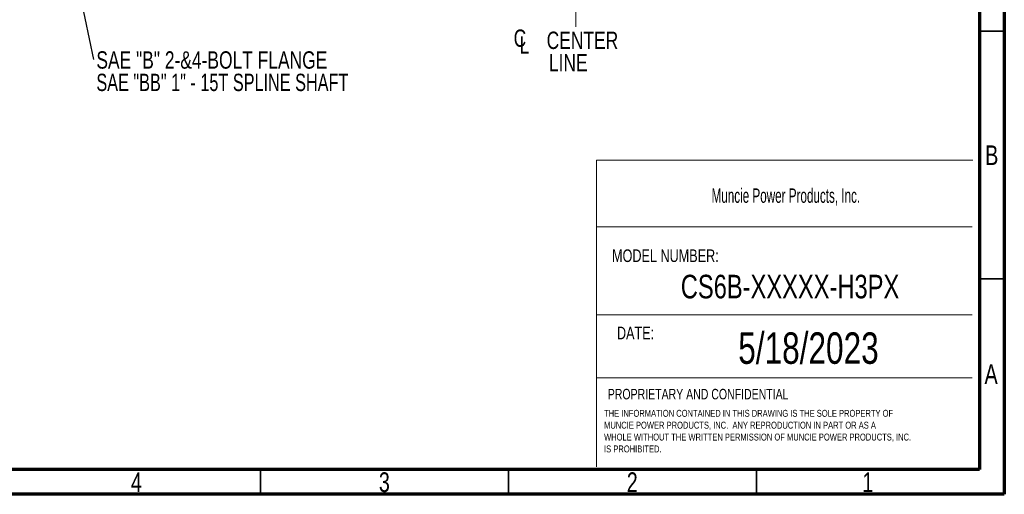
# Model space of a CAD drawing. Header units: inches. Extents: x 0.6 to 16.3, y 0.2 to 11.5.
# Tile 11 of 18: x 8.5 to 16.3, y 0.2 to 4. Entities that reach past the tile are written whole.
import ezdxf

# ---------------------------------------------------------------- set-up
doc = ezdxf.new("R2010")
doc.units = ezdxf.units.IN
doc.header["$MEASUREMENT"] = 0
doc.linetypes.add('CENTERX2', pattern=[0.8, 0.5, -0.1, 0.1, -0.1])
doc.styles.add('SLDTEXTSTYLE0', font='TXT', dxfattribs={"width": 0.75})
doc.styles.add('SLDTEXTSTYLE1', font='TXT', dxfattribs={"width": 0.605})
doc.styles.add('SLDTEXTSTYLE2', font='TXT', dxfattribs={"width": 0.7})
doc.dimstyles.new('SLDDIMSTYLE5', dxfattribs={"dimtxt": 0.18, "dimasz": 0.14, "dimexe": 0, "dimexo": 0.0625, "dimgap": 0, "dimtad": 0, "dimtih": 1, "dimtoh": 1, "dimdec": 0, "dimrnd": 1e-09, "dimzin": 0, "dimdsep": 46, "dimtxsty": 'Standard', "dimsah": 1, "dimcen": 0.09, "dimadec": 0, "dimazin": 0, "dimtfac": 0.14, "dimtdec": 0, "dimtofl": 0, "dimtmove": 0, "dimatfit": 3, "dimfxl": 0, "dimfrac": 2, "dimtolj": 1, "dimtzin": 0, "dimarcsym": 0})

# ---------------------------------------------------------------- blocks, each defined once
blk = doc.blocks.new('SW_NOTE_0')
at = {"color": 0, "linetype": 'Continuous', "lineweight": 0, "char_height": 0.055, "attachment_point": 1, "style": 'SLDTEXTSTYLE0'}
for s, insert in [('THE INFORMATION CONTAINED IN THIS DRAWING IS THE SOLE PROPERTY OF', (0, 0.0709)), ('MUNCIE POWER PRODUCTS, INC.  ANY REPRODUCTION IN PART OR AS A', (0, -0.0235)), ('WHOLE WITHOUT THE WRITTEN PERMISSION OF MUNCIE POWER PRODUCTS, INC.', (0, -0.1178)), ('IS PROHIBITED.', (0, -0.2122))]:
    blk.add_mtext(s, dxfattribs=dict(at, insert=insert))
blk = doc.blocks.new('SW_SYMBOL_MOD_CL')
at = {"color": 0, "linetype": 'Continuous', "lineweight": 0, "char_height": 30.8, "attachment_point": 5, "style": 'SLDTEXTSTYLE0'}
for s, insert in [('C', (15.7, 23.6)), ('L', (23.6, 11.8))]:
    blk.add_mtext(s, dxfattribs=dict(at, insert=insert))
blk = doc.blocks.new('SW_NOTE_0_1')
at = {"color": 0, "linetype": 'Continuous', "lineweight": 0, "xscale": 0.004470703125, "yscale": 0.004470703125, "zscale": 0.004470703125}
blk.add_blockref('SW_SYMBOL_MOD_CL', (0, 0.0191), dxfattribs=at)
at = {"color": 0, "linetype": 'Continuous', "lineweight": 0, "char_height": 0.1378, "attachment_point": 2, "style": 'SLDTEXTSTYLE0'}
for s, insert in [('CENTER', (0.5667, 0.1776)), ('LINE', (0.4541, -0.0005))]:
    blk.add_mtext(s, dxfattribs=dict(at, insert=insert))
blk = doc.blocks.new('SW_NOTE_0_2')
at = {"color": 0, "linetype": 'Continuous', "lineweight": 0, "char_height": 0.137795, "attachment_point": 1}
for s, insert, style in [('SAE "B" 2-&4-BOLT FLANGE', (0.0216, 0.066), 'SLDTEXTSTYLE0'), ('SAE "BB" 1" - 15T SPLINE SHAFT', (0.0216, -0.1122), 'SLDTEXTSTYLE2')]:
    blk.add_mtext(s, dxfattribs=dict(at, insert=insert, style=style))

msp = doc.modelspace()

# ---------------------------------------------------------------- linework, layer by layer
at = {"color": 7, "linetype": 'Continuous', "lineweight": 70}
for p, q in [((16.3386, 11.4961), (16.3386, 0.1969)), ((16.1417, 11.2992), (16.1417, 0.3937)), ((16.1417, 0.3937), (0.7874, 0.3937)), ((16.3386, 0.1969), (0.5906, 0.1969))]:
    msp.add_line(p, q, dxfattribs=at)
at = {"color": 7, "linetype": 'CENTERX2', "lineweight": 18}
for p, q in [((12.9374, 3.9104), (12.9374, 10.0973)), ((12.9374, 5.3245), (12.9374, 3.9104))]:
    msp.add_line(p, q, dxfattribs=at)
at = {"color": 7, "linetype": 'Continuous', "lineweight": 35}
for p, q in [((16.1417, 3.878), (16.3386, 3.878)), ((16.1417, 1.9094), (16.3386, 1.9094)), ((10.4331, 0.3937), (10.4331, 0.1969)), ((12.4016, 0.3937), (12.4016, 0.1969)), ((14.3701, 0.3937), (14.3701, 0.1969))]:
    msp.add_line(p, q, dxfattribs=at)
at = {"color": 7, "linetype": 'Continuous', "lineweight": 18}
for p, q in [((13.101, 2.851), (13.101, 0.4156)), ((13.101, 2.851), (16.0898, 2.851)), ((13.101, 2.3211), (16.0844, 2.3211)), ((13.101, 1.6235), (16.0844, 1.6235)), ((13.101, 1.1238), (16.0844, 1.1238))]:
    msp.add_line(p, q, dxfattribs=at)

# ---------------------------------------------------------------- block references
at = {"color": 7, "linetype": 'Continuous', "lineweight": 0}
for name, p in [('SW_NOTE_0_1', (12.4219, 3.6959)), ('SW_NOTE_0_2', (9.1074, 3.6512)), ('SW_NOTE_0', (13.1605, 0.7972))]:
    msp.add_blockref(name, p, dxfattribs=at)

# ---------------------------------------------------------------- texts
for s, insert, char_height, attachment_point, style in [('B', (16.239, 2.9697), 0.1562, 2, 'SLDTEXTSTYLE0'), ('Muncie Power Products, Inc.', (14.014, 2.6277), 0.114583, 1, 'SLDTEXTSTYLE1'), ('MODEL NUMBER:', (13.2238, 2.143), 0.1, 1, 'SLDTEXTSTYLE0'), ('CS6B-XXXXX-H3PX', (14.637, 1.9413), 0.1875, 2, 'SLDTEXTSTYLE0'), ('DATE:', (13.2628, 1.5287), 0.1, 1, 'SLDTEXTSTYLE0'), ('5/18/2023', (14.7835, 1.4838), 0.25, 2, 'SLDTEXTSTYLE0'), ('A', (16.2338, 1.2299), 0.1562, 2, 'SLDTEXTSTYLE0'), ('PROPRIETARY AND CONFIDENTIAL', (13.1899, 1.0348), 0.083333, 1, 'SLDTEXTSTYLE0'), ('4', (9.4472, 0.3713), 0.1562, 2, 'SLDTEXTSTYLE0'), ('3', (11.4157, 0.3713), 0.1562, 2, 'SLDTEXTSTYLE0'), ('2', (13.3843, 0.3713), 0.1562, 2, 'SLDTEXTSTYLE0'), ('1', (15.2543, 0.3713), 0.1562, 2, 'SLDTEXTSTYLE0')]:
    msp.add_mtext(s, dxfattribs=dict(at, insert=insert, char_height=char_height, attachment_point=attachment_point, style=style))

# ---------------------------------------------------------------- leaders
msp.add_leader([(8.6892, 5.6431), (9.1074, 3.6512)], dimstyle='SLDDIMSTYLE5', dxfattribs=at)

doc.saveas('drawing.dxf')
